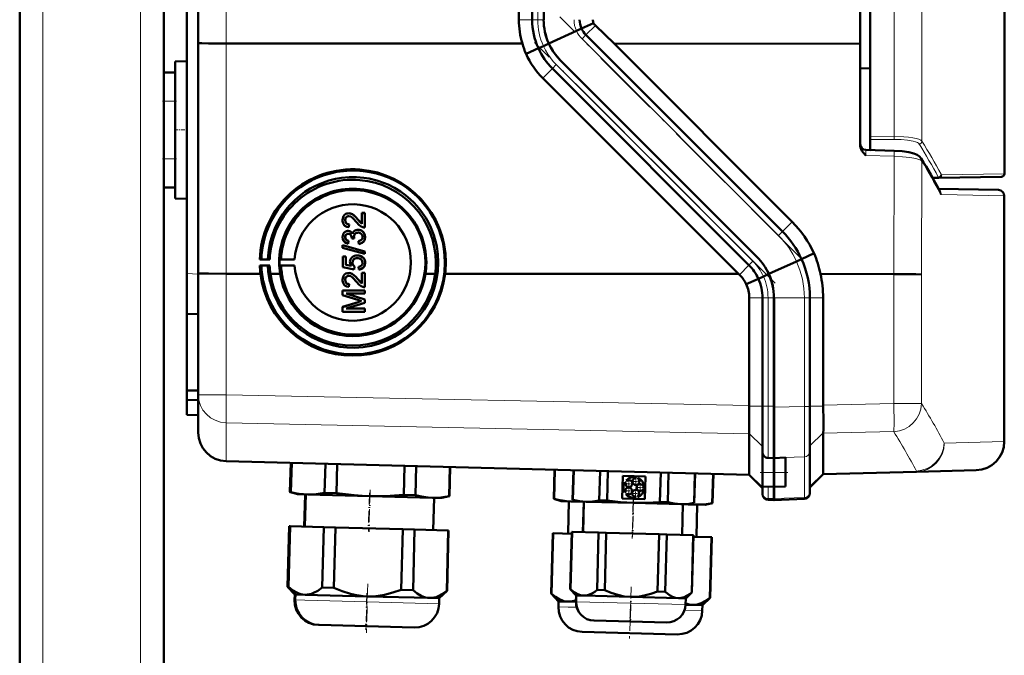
# Model space of a CAD drawing. Extents: x -1595 to 1972, y -1674 to 620.
# Tile 43 of 55: x 452 to 623, y 234 to 344. Entities that reach past the tile are written whole.
import ezdxf

# ---------------------------------------------------------------- set-up
doc = ezdxf.new("R2010")
doc.units = 0
doc.linetypes.add('DASHDOT', pattern=[18.5, 12, -3, 0.5, -3])

msp = doc.modelspace()

# ---------------------------------------------------------------- linework, layer by layer
at = {"color": 7, "linetype": 'DASHDOT', "lineweight": 18}
for p, q in [((455.57, -394.85), (455.57, 565.15)), ((472.57, -394.85), (472.57, 565.15)), ((587.17, 302.97), (545.38, 344.76)), ((582.75, 298.55), (540.96, 340.34))]:
    msp.add_line(p, q, dxfattribs=at)
at = {"color": 7, "lineweight": 50}
for p, q in [((451.57, -127.4), (451.57, 485.15)), ((599.28, 456.36), (599.28, 323.95)), ((476.57, 335.15), (476.57, 445.15)), ((482.57, 340.23), (482.57, 440.06)), ((597.56, 340.13), (597.56, 440.17)), ((538.27, 344.29), (538.27, 436.01)), ((540.57, 436.01), (540.57, 344.29)), ((542.57, 436.01), (542.57, 344.29)), ((480.57, 300.21), (480.57, 389.22)), ((622.57, 388.66), (622.57, 317.53)), ((548.26, 342.34), (543.45, 340.15)), ((549.14, 342.74), (548.26, 342.34)), ((551.23, 343.69), (549.14, 342.74)), ((554.78, 340.14), (551.54, 343.27)), ((584.05, 307.5), (549.91, 341.64)), ((482.57, 300.25), (482.57, 340.23)), ((538.88, 340.15), (487.43, 340.17)), ((539.51, 338.35), (541.65, 339.32)), ((541.65, 339.32), (542.53, 339.72)), ((542.53, 339.72), (543.47, 340.15)), ((597.56, 340.13), (554.78, 340.14)), ((585.74, 309.18), (554.78, 340.14)), ((597.56, 340.13), (597.56, 322.42)), ((478.57, 337.04), (480.57, 337.1)), ((478.57, 337.04), (480.57, 337.1)), ((478.57, 313.25), (478.57, 337.04)), ((579.63, 303.08), (545.49, 337.22)), ((579.64, 303.08), (545.49, 337.22)), ((578.22, 301.66), (544.08, 335.8)), ((599.28, 335.83), (597.56, 335.85)), ((476.57, 335.15), (478.57, 335.15)), ((476.57, 330.15), (476.57, 335.15)), ((478.57, 330.15), (478.57, 335.15)), ((576.41, 300.15), (542.42, 334.14)), ((476.57, 330.15), (476.57, 320.15)), ((478.57, 330.15), (478.57, 320.15)), ((599.28, 323.47), (599.28, 323.95)), ((599.28, 321.65), (599.28, 323.47)), ((598.54, 321.67), (599.28, 321.65)), ((598.54, 321.67), (603.45, 321.55)), ((476.57, 315.15), (476.57, 320.15)), ((478.57, 315.15), (478.57, 320.15)), ((611.22, 316.84), (610.11, 316.82)), ((622.07, 317.03), (611.22, 316.84)), ((476.57, -127.4), (476.57, 315.15)), ((476.57, 315.15), (478.57, 315.15)), ((611.15, 314.91), (621.58, 314.73)), ((478.57, 313.25), (480.57, 313.2)), ((622.56, 271.07), (622.56, 313.73)), ((508.36, 310.63), (508.37, 310.63)), ((508.71, 310.68), (508.71, 310.69)), ((510.29, 309.62), (511, 308.86)), ((510.29, 309.61), (510.29, 309.62)), ((511, 310.73), (511.01, 310.74)), ((511, 308.85), (511, 310.73)), ((511, 310.73), (511.49, 310.73)), ((511.01, 310.74), (511.5, 310.74)), ((511.49, 310.73), (511.5, 310.74)), ((511.49, 310.73), (511.49, 308.21)), ((511.5, 310.74), (511.5, 308.22)), ((508.09, 309.49), (508.1, 309.49)), ((508.78, 308.76), (508.73, 308.26)), ((508.73, 308.26), (508.74, 308.27)), ((508.79, 308.76), (508.74, 308.27)), ((508.78, 308.76), (508.79, 308.76)), ((510.34, 307.82), (510.34, 307.82)), ((511.49, 308.21), (511.5, 308.22)), ((508.09, 306.54), (508.1, 306.54)), ((508.34, 307.58), (508.34, 307.58)), ((508.62, 307.62), (508.63, 307.62)), ((509.22, 306.33), (509.23, 306.41)), ((509.67, 306.28), (509.22, 306.33)), ((509.62, 306.6), (509.62, 306.61)), ((509.67, 306.28), (509.68, 306.29)), ((509.97, 307.77), (509.98, 307.77)), ((511.54, 306.55), (511.55, 306.55)), ((507.64, 305.12), (511.49, 304.03)), ((507.64, 304.71), (507.64, 305.12)), ((507.64, 305.12), (507.65, 305.12)), ((511.49, 303.62), (507.64, 304.71)), ((507.65, 305.12), (511.5, 304.03)), ((508.68, 305.89), (508.63, 305.4)), ((508.63, 305.4), (508.64, 305.4)), ((508.69, 305.9), (508.64, 305.4)), ((508.68, 305.89), (508.69, 305.9)), ((510.41, 305.84), (510.42, 305.85)), ((510.46, 305.35), (510.41, 305.84)), ((510.76, 305.41), (510.77, 305.41)), ((493.26, 302.65), (493.54, 302.71)), ((493.54, 302.71), (494.65, 302.68)), ((494.65, 302.68), (494.98, 302.65)), ((496.7, 302.64), (496.95, 302.69)), ((496.95, 302.69), (499.32, 302.64)), ((507.69, 303.18), (508.19, 303.18)), ((507.69, 301.35), (507.69, 303.18)), ((507.69, 303.18), (507.7, 303.18)), ((507.7, 303.18), (508.19, 303.18)), ((508.19, 303.18), (508.19, 301.76)), ((508.19, 303.18), (508.19, 301.75)), ((508.19, 303.18), (508.19, 303.18)), ((509.71, 303.3), (509.72, 303.31)), ((510.17, 303.37), (510.18, 303.38)), ((511.08, 303.08), (511.08, 303.08)), ((511.49, 304.03), (511.49, 303.62)), ((511.49, 304.03), (511.5, 304.03)), ((511.49, 303.62), (511.5, 303.62)), ((511.5, 304.03), (511.5, 303.62)), ((587.34, 302.74), (586.46, 302.34)), ((589.52, 303.73), (587.35, 302.74)), ((494.98, 302.65), (493.26, 302.65)), ((493.54, 301.61), (493.27, 301.63)), ((493.27, 301.63), (494.98, 301.63)), ((494.65, 301.62), (493.54, 301.61)), ((494.98, 301.63), (494.65, 301.62)), ((499.32, 302.64), (496.7, 302.64)), ((496.95, 301.62), (496.7, 301.64)), ((496.7, 301.64), (499.32, 301.64)), ((499.32, 301.64), (496.95, 301.62)), ((509.67, 300.95), (507.69, 301.35)), ((508.19, 301.76), (509.18, 301.56)), ((508.19, 301.75), (508.19, 301.76)), ((508.19, 301.75), (509.18, 301.56)), ((509.37, 302.11), (509.38, 302.11)), ((509.72, 301.45), (509.67, 300.95)), ((509.73, 301.45), (509.68, 300.96)), ((509.72, 301.45), (509.73, 301.45)), ((510.46, 300.9), (510.41, 301.4)), ((510.41, 301.4), (510.42, 301.4)), ((510.78, 300.97), (510.79, 300.97)), ((511.54, 302.1), (511.55, 302.1)), ((586.46, 302.34), (581.65, 300.15)), ((480.57, 293.22), (480.57, 300.21)), ((482.57, 279.19), (482.57, 300.25)), ((487.43, 300.18), (493.38, 300.18)), ((496.79, 300.18), (495.1, 300.18)), ((508.36, 300.26), (508.37, 300.26)), ((508.71, 300.31), (508.71, 300.32)), ((509.67, 300.95), (509.68, 300.96)), ((511, 298.48), (511, 300.36)), ((511, 300.36), (511.49, 300.36)), ((511, 300.36), (511.01, 300.36)), ((511.01, 300.36), (511.5, 300.36)), ((511.49, 300.36), (511.49, 297.84)), ((511.49, 300.36), (511.5, 300.36)), ((511.5, 300.36), (511.5, 297.84)), ((523.73, 300.17), (522.03, 300.17)), ((525.44, 300.16), (539.86, 300.16)), ((539.86, 300.16), (576.41, 300.15)), ((576.56, 300.01), (576.41, 300.15)), ((577.75, 298.37), (579.85, 299.32)), ((579.85, 299.32), (580.74, 299.72)), ((580.74, 299.72), (581.68, 300.15)), ((590.63, 300.15), (603.38, 300.14)), ((508.09, 299.12), (508.1, 299.12)), ((508.78, 298.39), (508.73, 297.89)), ((508.73, 297.89), (508.74, 297.89)), ((508.79, 298.39), (508.74, 297.89)), ((508.78, 298.39), (508.79, 298.39)), ((510.29, 299.25), (511, 298.49)), ((510.29, 299.24), (510.29, 299.25)), ((511.49, 297.84), (511.5, 297.84)), ((507.64, 297.3), (511.49, 297.3)), ((507.64, 296.49), (507.64, 297.3)), ((507.64, 297.3), (507.65, 297.3)), ((510.3, 295.64), (507.64, 296.49)), ((507.65, 297.3), (511.5, 297.3)), ((508.24, 296.76), (511.5, 295.73)), ((508.24, 296.76), (511.49, 295.73)), ((511.49, 296.76), (508.24, 296.76)), ((511.49, 297.3), (511.49, 296.76)), ((511.49, 297.3), (511.5, 297.3)), ((511.49, 296.76), (511.5, 296.76)), ((511.5, 297.3), (511.5, 296.76)), ((578.27, 277.29), (578.27, 296.01)), ((580.57, 277.2), (580.57, 296.01)), ((582.56, 277), (582.56, 296.01)), ((582.57, 277.2), (582.57, 296.01)), ((588.81, 277.15), (588.81, 296.01)), ((591.1, 277.38), (591.1, 296.01)), ((507.64, 294.41), (510.35, 295.27)), ((507.64, 294.41), (507.65, 294.42)), ((507.64, 293.6), (507.64, 294.41)), ((507.65, 294.42), (510.35, 295.28)), ((511.49, 295.16), (508.24, 294.14)), ((508.24, 294.14), (511.5, 294.14)), ((508.24, 294.14), (511.49, 294.14)), ((511.49, 295.73), (511.49, 295.16)), ((511.49, 295.73), (511.5, 295.73)), ((511.49, 295.16), (511.5, 295.16)), ((511.49, 294.14), (511.49, 293.59)), ((511.49, 294.14), (511.5, 294.14)), ((511.5, 295.73), (511.5, 295.16)), ((511.5, 294.14), (511.5, 293.6)), ((482.57, 293.15), (480.57, 293.22)), ((480.57, 293.22), (480.57, 279.92)), ((511.49, 293.59), (507.64, 293.6)), ((511.49, 293.59), (511.5, 293.6)), ((480.57, 279.92), (482.57, 279.94)), ((480.57, 279.92), (480.57, 278.31)), ((482.57, 272.64), (482.57, 279.19)), ((480.57, 275.72), (480.57, 278.31)), ((480.57, 278.31), (482.57, 278.22)), ((578.27, 277.29), (578.26, 277.2)), ((580.57, 274.6), (580.57, 277.2)), ((582.57, 268.19), (582.57, 277.2)), ((588.81, 269.36), (588.81, 277.15)), ((591.1, 277.38), (591.1, 277.21)), ((480.57, 275.72), (482.57, 275.65)), ((582.56, 268.24), (582.56, 277)), ((580.57, 272.16), (580.57, 274.6)), ((578.26, 272.44), (578.27, 272.42)), ((578.27, 272.42), (578.27, 265.39)), ((580.57, 270.29), (580.57, 272.16)), ((591.1, 265.5), (591.1, 272.51)), ((580.57, 269.24), (580.57, 270.29)), ((580.57, 265.69), (580.57, 269.24)), ((588.81, 262.29), (588.81, 269.36)), ((578.27, 265.26), (487.43, 267.64)), ((498.5, 262.3), (498.63, 267.35)), ((498.5, 262.3), (498.63, 267.35)), ((498.5, 262.3), (498.63, 267.35)), ((498.55, 262.29), (498.69, 267.34)), ((498.56, 262.29), (498.69, 267.34)), ((498.61, 262.29), (498.74, 267.34)), ((498.62, 262.29), (498.75, 267.34)), ((498.67, 262.29), (498.8, 267.34)), ((504.51, 262.14), (504.65, 267.19)), ((506.57, 262.08), (506.7, 267.13)), ((518.26, 261.78), (518.39, 266.83)), ((520.31, 261.72), (520.44, 266.77)), ((581.53, 268.22), (582.57, 268.19)), ((582.56, 268.19), (584.56, 268.26)), ((582.56, 268.19), (582.56, 268.24)), ((582.56, 268.19), (582.56, 265.69)), ((582.57, 265.69), (582.57, 268.19)), ((584.56, 265.69), (584.56, 268.26)), ((526.16, 261.57), (526.29, 266.62)), ((526.21, 261.57), (526.34, 266.62)), ((544.31, 261.1), (544.44, 266.15)), ((544.36, 261.1), (544.5, 266.15)), ((547.59, 260.94), (547.73, 266.06)), ((547.62, 260.94), (547.75, 266.06)), ((547.65, 260.94), (547.78, 266.06)), ((552.23, 260.82), (552.37, 265.94)), ((553.58, 260.79), (553.71, 265.9)), ((556.2, 261.16), (556.3, 265.12)), ((556.3, 265.12), (560.26, 265.01)), ((562.75, 260.55), (562.89, 265.66)), ((564.1, 260.51), (564.23, 265.63)), ((568.68, 260.39), (568.82, 265.51)), ((568.71, 260.39), (568.85, 265.51)), ((571.85, 260.38), (571.98, 265.43)), ((571.9, 260.37), (572.04, 265.42)), ((578.27, 265.26), (580.57, 262.96)), ((580.57, 265.69), (580.57, 263.26)), ((582.56, 263.19), (582.56, 265.69)), ((582.57, 263.19), (582.57, 265.69)), ((584.56, 265.69), (584.56, 263.23)), ((591.1, 265.37), (588.81, 263.08)), ((591.1, 265.37), (607.3, 265.8)), ((591.1, 265.5), (591.1, 265.49)), ((617.69, 266.07), (607.3, 265.8)), ((556.81, 263.95), (556.7, 264.03)), ((556.92, 264.32), (557.03, 264.23)), ((558.61, 264.7), (558.66, 264.83)), ((559, 264.71), (558.95, 264.58)), ((560.26, 265.01), (560.16, 261.05)), ((499.79, 261.91), (498.5, 262.3)), ((498.5, 262.3), (498.55, 262.29)), ((499.79, 261.91), (498.5, 262.3)), ((498.6, 262.28), (498.55, 262.29)), ((498.56, 262.29), (498.61, 262.29)), ((499.85, 261.91), (498.56, 262.29)), ((498.65, 262.28), (498.61, 262.29)), ((498.62, 262.29), (498.67, 262.29)), ((499.91, 261.91), (498.62, 262.29)), ((499.85, 261.91), (499.79, 261.91)), ((499.91, 261.91), (499.85, 261.91)), ((501.58, 261.87), (499.91, 261.91)), ((501.14, 261.88), (500.99, 256.28)), ((501.14, 261.88), (501, 256.28)), ((501.14, 261.88), (501, 256.28)), ((501.2, 261.88), (501.05, 256.28)), ((501.26, 261.88), (501.11, 256.28)), ((512.4, 261.58), (501.58, 261.87)), ((504.51, 262.14), (506.57, 262.08)), ((518.26, 261.78), (520.31, 261.72)), ((556.65, 262.22), (556.77, 262.3)), ((556.97, 262), (556.85, 261.92)), ((560.01, 262.86), (559.88, 262.86)), ((559.89, 263.22), (560.02, 263.22)), ((580.57, 262.14), (580.57, 263.26)), ((580.57, 263.26), (582.57, 263.19)), ((580.57, 261.93), (580.57, 262.14)), ((584.56, 263.23), (582.56, 263.19)), ((582.56, 261.14), (582.56, 263.19)), ((582.57, 261.14), (582.57, 263.19)), ((588.81, 262.08), (588.81, 262.29)), ((523.23, 261.3), (512.4, 261.58)), ((524.9, 261.26), (523.23, 261.3)), ((523.55, 261.29), (523.4, 255.69)), ((524.9, 261.26), (526.21, 261.57)), ((526.16, 261.57), (526.21, 261.57)), ((544.31, 261.1), (544.36, 261.1)), ((545.6, 260.71), (544.31, 261.1)), ((547.28, 260.67), (545.6, 260.71)), ((546.95, 260.68), (546.81, 255.08)), ((548.66, 260.63), (547.28, 260.67)), ((547.59, 260.94), (547.62, 260.94)), ((548.63, 260.63), (547.59, 260.94)), ((547.62, 260.94), (547.65, 260.94)), ((548.66, 260.63), (547.62, 260.94)), ((548.66, 260.63), (548.63, 260.63)), ((549.93, 260.6), (548.66, 260.63)), ((549.53, 260.61), (549.39, 255.31)), ((549.56, 260.61), (549.42, 255.31)), ((558.16, 260.39), (549.93, 260.6)), ((552.23, 260.82), (553.58, 260.79)), ((560.16, 261.05), (556.2, 261.16)), ((566.38, 260.17), (558.16, 260.39)), ((558.57, 261.32), (558.53, 261.45)), ((558.87, 261.55), (558.91, 261.42)), ((562.75, 260.55), (564.1, 260.51)), ((567.65, 260.14), (566.38, 260.17)), ((566.76, 260.16), (566.62, 254.86)), ((567.65, 260.14), (568.71, 260.39)), ((568.92, 260.1), (567.66, 260.14)), ((568.68, 260.39), (568.71, 260.39)), ((570.59, 260.06), (568.92, 260.1)), ((569.25, 260.1), (569.1, 254.5)), ((570.59, 260.06), (571.9, 260.37)), ((571.85, 260.38), (571.9, 260.37)), ((581.53, 260.93), (582.57, 260.9)), ((582.56, 260.9), (582.56, 261.14)), ((587.85, 261.08), (582.56, 260.9)), ((582.57, 260.9), (582.57, 261.14)), ((498.07, 245.84), (498.35, 256.35)), ((498.07, 245.84), (498.35, 256.35)), ((498.07, 245.84), (498.35, 256.35)), ((498.4, 256.35), (498.12, 245.84)), ((498.13, 245.84), (498.4, 256.35)), ((498.46, 256.35), (498.18, 245.84)), ((498.19, 245.84), (498.46, 256.35)), ((498.51, 256.35), (498.24, 245.84)), ((498.4, 256.35), (498.35, 256.35)), ((498.46, 256.35), (498.4, 256.35)), ((498.4, 256.35), (498.4, 256.35)), ((498.51, 256.35), (498.46, 256.35)), ((498.51, 256.35), (504.36, 256.19)), ((504.36, 256.19), (504.08, 245.69)), ((506.41, 256.14), (504.36, 256.19)), ((506.41, 256.14), (506.14, 245.63)), ((506.41, 256.14), (518.1, 255.83)), ((518.1, 255.83), (517.83, 245.33)), ((520.16, 255.78), (518.1, 255.83)), ((520.16, 255.78), (519.88, 245.27)), ((520.16, 255.78), (526, 255.63)), ((526, 255.63), (525.73, 245.12)), ((525.78, 245.12), (526.05, 255.62)), ((526.05, 255.62), (526, 255.63)), ((543.88, 244.65), (544.16, 255.15)), ((544.21, 255.15), (543.93, 244.64)), ((544.21, 255.15), (544.16, 255.15)), ((544.21, 255.15), (547.44, 255.06)), ((547.18, 245.41), (547.45, 255.36)), ((547.21, 245.41), (547.47, 255.36)), ((547.5, 255.36), (547.24, 245.41)), ((547.47, 255.36), (547.45, 255.36)), ((547.5, 255.36), (547.47, 255.36)), ((547.5, 255.36), (552.09, 255.24)), ((552.09, 255.24), (551.83, 245.29)), ((553.43, 255.21), (552.09, 255.24)), ((553.43, 255.21), (553.17, 245.25)), ((553.43, 255.21), (562.61, 254.97)), ((562.61, 254.97), (562.35, 245.01)), ((563.95, 254.93), (562.61, 254.97)), ((563.95, 254.93), (563.69, 244.97)), ((563.95, 254.93), (568.54, 254.81)), ((568.54, 254.81), (568.28, 244.85)), ((568.31, 244.85), (568.57, 254.81)), ((568.57, 254.81), (568.54, 254.81)), ((568.56, 254.51), (571.7, 254.43)), ((571.7, 254.43), (571.42, 243.92)), ((571.47, 243.92), (571.75, 254.43)), ((571.75, 254.43), (571.7, 254.43)), ((499.34, 244.51), (498.07, 245.84)), ((498.07, 245.84), (498.12, 245.84)), ((499.34, 244.51), (498.07, 245.84)), ((499.34, 244.51), (498.07, 245.84)), ((498.16, 245.81), (498.12, 245.84)), ((498.13, 245.84), (498.18, 245.84)), ((499.39, 244.51), (498.13, 245.84)), ((498.22, 245.8), (498.18, 245.84)), ((498.19, 245.84), (498.24, 245.84)), ((499.45, 244.51), (498.19, 245.84)), ((504.08, 245.69), (506.14, 245.63)), ((517.83, 245.33), (519.88, 245.27)), ((524.44, 243.85), (525.78, 245.12)), ((525.73, 245.12), (525.78, 245.12)), ((543.88, 244.65), (543.93, 244.64)), ((545.15, 243.31), (543.88, 244.65)), ((547.18, 245.41), (547.21, 245.41)), ((548.21, 244.33), (547.18, 245.41)), ((547.21, 245.41), (547.24, 245.41)), ((548.23, 244.33), (547.21, 245.41)), ((551.83, 245.29), (553.17, 245.25)), ((562.35, 245.01), (563.69, 244.97)), ((567.23, 243.83), (568.31, 244.85)), ((568.28, 244.85), (568.31, 244.85)), ((499.34, 244.51), (499.31, 243.56)), ((499.34, 244.51), (499.31, 243.56)), ((499.34, 244.51), (499.31, 243.56)), ((499.4, 244.51), (499.34, 244.51)), ((499.39, 244.51), (499.37, 243.56)), ((499.45, 244.51), (499.39, 244.51)), ((499.45, 244.51), (499.43, 243.56)), ((501.13, 244.46), (499.45, 244.51)), ((511.95, 244.18), (501.13, 244.46)), ((522.77, 243.9), (511.95, 244.18)), ((524.44, 243.85), (522.77, 243.9)), ((524.44, 243.85), (524.42, 242.9)), ((545.15, 243.31), (545.12, 242.36)), ((546.82, 243.27), (545.15, 243.31)), ((548.18, 243.23), (546.82, 243.27)), ((548.21, 244.33), (548.18, 243.24)), ((548.23, 244.33), (548.21, 243.24)), ((548.23, 244.33), (548.21, 244.33)), ((549.51, 244.3), (548.23, 244.33)), ((557.73, 244.08), (549.51, 244.3)), ((565.96, 243.86), (557.73, 244.08)), ((567.23, 243.83), (565.96, 243.86)), ((567.23, 243.83), (567.2, 242.74)), ((570.14, 242.66), (571.47, 243.92)), ((571.42, 243.92), (571.47, 243.92)), ((568.46, 242.7), (567.2, 242.73)), ((570.14, 242.66), (568.46, 242.7)), ((570.14, 242.66), (570.11, 241.71)), ((551.32, 239.96), (551.29, 239.96)), ((557.62, 239.79), (551.32, 239.96)), ((563.92, 239.63), (557.62, 239.79)), ((503.5, 239.21), (503.44, 239.21)), ((503.55, 239.21), (503.5, 239.21)), ((520.07, 238.78), (503.56, 239.21)), ((565.76, 237.58), (549.25, 238.01))]:
    msp.add_line(p, q, dxfattribs=at)
at = {"color": 7, "lineweight": 18}
for p, q in [((455.57, -127.4), (455.57, 485.15)), ((472.57, -127.4), (472.57, 485.15)), ((608.27, 457.12), (608.27, 323.19)), ((603.41, 324.01), (603.41, 456.3)), ((487.43, 340.17), (487.43, 440.13)), ((541.53, 436.01), (541.53, 344.29)), ((538.27, 344.29), (540.57, 344.29)), ((541.53, 344.29), (540.57, 344.29)), ((541.53, 344.29), (542.57, 344.29)), ((549.14, 342.74), (549.14, 342.74)), ((551.54, 343.27), (549.91, 341.64)), ((549.23, 340.96), (549.91, 341.64)), ((583.37, 306.81), (549.23, 340.96)), ((487.43, 300.18), (487.43, 340.17)), ((541.65, 339.32), (541.65, 339.32)), ((542.42, 334.14), (544.08, 335.8)), ((544.76, 336.49), (544.08, 335.8)), ((578.9, 302.35), (544.76, 336.49)), ((476.57, 330.15), (478.57, 330.15)), ((599.28, 323.95), (603.41, 324.01)), ((603.41, 323.52), (599.28, 323.47)), ((476.57, 320.15), (478.57, 320.15)), ((603.45, 320.58), (598.54, 320.7)), ((603.38, 300.14), (603.45, 320.58)), ((608.27, 319.7), (608.2, 300.08)), ((611.09, 316.97), (610.04, 316.95)), ((611.71, 317.34), (622.57, 317.53)), ((611.35, 314.55), (611.34, 314.57)), ((622.56, 313.73), (611.63, 313.92)), ((585.74, 309.18), (584.05, 307.5)), ((583.37, 306.81), (584.05, 307.5)), ((587.35, 302.74), (587.34, 302.74)), ((576.56, 300.01), (578.22, 301.66)), ((578.9, 302.35), (578.22, 301.66)), ((480.57, 300.21), (482.57, 300.14)), ((487.43, 279.19), (487.43, 300.18)), ((579.85, 299.32), (579.85, 299.32)), ((603.38, 277.64), (603.38, 300.14)), ((608.2, 300.08), (608.2, 277.64)), ((578.27, 296.01), (580.57, 296.01)), ((580.57, 296.01), (581.53, 296.01)), ((581.53, 296.01), (582.57, 296.01)), ((581.53, 296.01), (581.53, 277.2)), ((587.85, 296.01), (582.56, 296.01)), ((587.85, 296.01), (588.81, 296.01)), ((587.85, 277.15), (587.85, 296.01)), ((591.1, 296.01), (588.81, 296.01)), ((487.43, 279.19), (482.57, 279.19)), ((487.43, 279.19), (578.27, 277.29)), ((578.26, 277.2), (580.57, 277.2)), ((581.53, 277.2), (580.57, 277.2)), ((581.53, 277.2), (582.57, 277.2)), ((581.53, 268.23), (581.53, 277.2)), ((582.56, 277), (587.85, 277.15)), ((588.81, 277.15), (587.85, 277.15)), ((591.1, 277.21), (588.81, 277.21)), ((603.38, 277.64), (591.1, 277.38)), ((603.38, 277.64), (608.2, 277.64)), ((578.27, 272.42), (487.43, 274.32)), ((487.43, 274.32), (487.43, 267.77)), ((578.26, 272.44), (580.57, 270.2)), ((591.1, 272.56), (588.81, 270.32)), ((591.1, 272.51), (603.38, 272.77)), ((612.14, 270.8), (622.56, 271.07)), ((487.43, 267.77), (578.27, 265.39)), ((487.43, 267.77), (487.43, 267.64)), ((581.53, 268.23), (582.57, 268.19)), ((581.53, 268.22), (581.53, 268.23)), ((587.85, 268.39), (582.56, 268.24)), ((587.85, 261.32), (587.85, 268.39)), ((578.27, 265.39), (580.57, 263.14)), ((580.57, 265.69), (582.57, 265.69)), ((584.56, 265.69), (582.56, 265.69)), ((591.1, 265.49), (588.81, 263.26)), ((607.3, 265.92), (591.1, 265.5)), ((607.3, 265.8), (607.3, 265.92)), ((581.53, 261.17), (581.53, 263.23)), ((581.53, 261.17), (582.57, 261.14)), ((581.53, 260.93), (581.53, 261.17)), ((587.85, 261.32), (582.56, 261.14)), ((587.85, 261.08), (587.85, 261.32)), ((499.37, 243.56), (499.31, 243.56)), ((499.43, 243.56), (499.37, 243.56)), ((501.1, 243.51), (499.43, 243.56)), ((511.92, 243.23), (501.1, 243.51)), ((524.42, 242.9), (511.92, 243.23)), ((548.21, 243.24), (548.18, 243.24)), ((557.7, 242.99), (548.21, 243.24)), ((567.2, 242.74), (557.7, 242.99)), ((546.8, 242.32), (545.12, 242.36)), ((548.3, 242.28), (546.8, 242.32)), ((570.11, 241.71), (567.03, 241.79))]:
    msp.add_line(p, q, dxfattribs=at)
at = {"color": 7, "linetype": 'DASHDOT', "lineweight": 18, "ltscale": 0.060001}
for p, q in [((476.37, 330.15), (478.77, 330.15)), ((476.37, 320.15), (478.77, 320.15))]:
    msp.add_line(p, q, dxfattribs=at)
at = {"color": 7, "linetype": 'DASHDOT', "lineweight": 18, "ltscale": 0.059999}
msp.add_line((478.37, 325.15), (480.77, 325.15), dxfattribs=at)
at = {"color": 7, "linetype": 'DASHDOT', "lineweight": 18, "ltscale": 0.119881}
msp.add_line((580.17, 265.69), (584.96, 265.69), dxfattribs=at)
at = {"color": 7, "linetype": 'DASHDOT', "lineweight": 18, "ltscale": 0.039}
for p, q in [((558.15, 263.74), (556.59, 263.74)), ((557.37, 264.52), (557.37, 262.96)), ((559.37, 264.1), (557.81, 264.1)), ((558.59, 264.88), (558.59, 263.32)), ((559.31, 263.84), (559.31, 262.28)), ((558.12, 262.47), (556.56, 262.47)), ((557.34, 263.25), (557.34, 261.69)), ((559.32, 262.05), (557.76, 262.05)), ((560.09, 263.06), (558.53, 263.06))]:
    msp.add_line(p, q, dxfattribs=at)
at = {"color": 7, "linetype": 'DASHDOT', "lineweight": 18, "ltscale": 0.168016}
for p, q in [((512.3, 262.15), (512.13, 255.43)), ((512.36, 262.14), (512.18, 255.43)), ((558.11, 260.95), (557.94, 254.23))]:
    msp.add_line(p, q, dxfattribs=at)
at = {"color": 7, "linetype": 'DASHDOT', "lineweight": 18, "ltscale": 0.183048}
msp.add_line((512.43, 262.69), (512.24, 255.38), dxfattribs=at)
at = {"color": 7, "linetype": 'DASHDOT', "lineweight": 18, "ltscale": 0.039001}
msp.add_line((558.54, 262.83), (558.54, 261.27), dxfattribs=at)
at = {"color": 7, "linetype": 'DASHDOT', "lineweight": 18, "ltscale": 0.159016}
msp.add_line((558.14, 260.92), (557.98, 254.56), dxfattribs=at)
at = {"color": 7, "linetype": 'DASHDOT', "lineweight": 18, "ltscale": 0.171052}
msp.add_line((558.18, 261.36), (558, 254.52), dxfattribs=at)
at = {"color": 7, "linetype": 'DASHDOT', "lineweight": 18, "ltscale": 0.212292}
msp.add_line((512, 246.34), (511.78, 237.85), dxfattribs=at)
at = {"color": 7, "linetype": 'DASHDOT', "lineweight": 18, "ltscale": 0.159002}
msp.add_line((511.85, 244.71), (511.68, 238.36), dxfattribs=at)
at = {"color": 7, "linetype": 'DASHDOT', "lineweight": 18, "ltscale": 0.168715}
msp.add_line((557.78, 245.81), (557.6, 239.06), dxfattribs=at)
at = {"color": 7, "linetype": 'DASHDOT', "lineweight": 18, "ltscale": 0.133699}
msp.add_line((511.88, 243.78), (511.74, 238.44), dxfattribs=at)
at = {"color": 7, "linetype": 'DASHDOT', "lineweight": 18, "ltscale": 0.100908}
msp.add_line((557.69, 243.41), (557.58, 239.37), dxfattribs=at)
at = {"color": 7, "linetype": 'DASHDOT', "lineweight": 18, "ltscale": 0.143425}
msp.add_line((557.63, 242.62), (557.48, 236.88), dxfattribs=at)
at = {"color": 7, "lineweight": 50}
for points in [[(482.57, 340.23), (482.57, 340.23), (482.57, 340.23), (482.57, 340.23), (482.64, 340.22), (483.2, 340.2), (484.36, 340.18), (487.43, 340.17)], [(545.49, 337.22), (545.01, 337.74), (544.57, 338.28), (544.17, 338.87), (543.8, 339.49), (543.47, 340.15)], [(598.54, 320.7), (598.05, 321.22), (597.84, 321.51), (597.7, 321.79), (597.6, 322.09), (597.56, 322.42)], [(608.14, 320.21), (607.84, 320.56), (607.42, 320.84), (606.86, 321.07), (606, 321.3), (604.8, 321.47), (603.45, 321.55)], [(524.26, 302.15), (524.19, 303.56), (523.99, 304.95), (523.79, 305.86), (523.47, 306.91), (522.96, 308.21), (522.55, 309.06), (522.08, 309.88), (521.26, 311.09), (520.52, 311.99), (519.99, 312.56), (519.42, 313.1), (518.56, 313.83), (517.68, 314.46), (516.66, 315.09), (515.53, 315.66), (514.94, 315.91), (513.61, 316.36), (512.24, 316.7), (511.31, 316.84), (510.07, 316.95), (508.81, 316.95), (507.48, 316.83), (506.4, 316.64), (505.26, 316.36), (504.3, 316.04), (503.36, 315.65), (502.7, 315.34), (502.01, 314.96), (501.09, 314.38), (500.23, 313.74), (499.41, 313.04), (498.41, 312.02), (497.8, 311.3), (497.25, 310.54), (496.56, 309.43), (496.45, 309.24), (495.87, 308.05), (495.39, 306.8), (495.02, 305.45), (494.81, 304.36), (494.75, 303.9), (494.65, 302.68)], [(507.64, 309.5), (507.67, 309.78), (507.72, 309.99), (507.81, 310.19), (508, 310.41), (508.23, 310.58), (508.36, 310.63)], [(508.52, 310.16), (508.37, 310.08), (508.19, 309.9), (508.1, 309.66), (508.09, 309.49)], [(508.52, 310.16), (508.37, 310.08), (508.23, 309.95), (508.15, 309.79), (508.1, 309.49)], [(508.71, 310.69), (509, 310.65), (509.34, 310.51), (509.6, 310.34), (510.01, 309.94), (510.29, 309.62)], [(508.71, 310.68), (508.9, 310.67), (509.28, 310.54), (509.61, 310.32), (509.9, 310.05), (510.29, 309.61)], [(510.05, 309.15), (509.47, 309.79), (509.34, 309.92), (509.05, 310.11), (508.71, 310.19)], [(510.29, 309.61), (510.69, 309.13), (511, 308.85)], [(508.73, 308.26), (508.37, 308.34), (508.05, 308.51), (507.91, 308.64), (507.73, 308.96), (507.65, 309.32), (507.64, 309.5)], [(508.09, 309.49), (508.15, 309.15), (508.27, 308.96), (508.45, 308.83), (508.67, 308.76), (508.78, 308.76)], [(508.1, 309.49), (508.12, 309.27), (508.18, 309.1), (508.35, 308.89), (508.6, 308.78), (508.79, 308.76)], [(511.15, 308.27), (510.89, 308.38), (510.54, 308.63), (510.05, 309.15)], [(510.34, 307.82), (510.73, 307.76), (510.96, 307.65), (511.17, 307.49), (511.33, 307.3), (511.5, 306.94), (511.55, 306.55)], [(510.34, 307.82), (510.53, 307.81), (510.9, 307.68), (511.21, 307.44), (511.43, 307.11), (511.53, 306.73), (511.54, 306.55)], [(507.64, 306.53), (507.67, 306.79), (507.82, 307.17), (507.94, 307.33), (508.1, 307.46), (508.34, 307.58)], [(508.63, 305.4), (508.32, 305.49), (508.03, 305.66), (507.81, 305.9), (507.68, 306.21), (507.64, 306.53)], [(508.46, 307.1), (508.27, 306.99), (508.14, 306.82), (508.09, 306.61), (508.09, 306.54)], [(508.09, 306.54), (508.11, 306.35), (508.25, 306.1), (508.41, 305.98), (508.68, 305.89)], [(508.46, 307.1), (508.26, 306.97), (508.13, 306.76), (508.1, 306.54)], [(508.1, 306.54), (508.12, 306.35), (508.19, 306.18), (508.32, 306.05), (508.48, 305.95), (508.69, 305.9)], [(508.62, 307.62), (508.82, 307.6), (509, 307.53), (509.16, 307.41), (509.34, 307.18), (509.39, 307.1)], [(508.63, 307.62), (508.82, 307.6), (509.01, 307.53), (509.17, 307.42), (509.3, 307.27), (509.39, 307.11)], [(509.23, 306.41), (509.21, 306.61), (509.09, 306.9), (508.94, 307.05), (508.84, 307.1), (508.64, 307.13)], [(509.39, 307.1), (509.44, 307.27), (509.59, 307.51), (509.73, 307.64), (509.97, 307.77)], [(510.09, 307.29), (509.94, 307.22), (509.74, 307.02), (509.63, 306.75), (509.62, 306.61)], [(510.09, 307.29), (509.93, 307.21), (509.79, 307.09), (509.69, 306.95), (509.62, 306.69), (509.62, 306.6)], [(511.1, 306.57), (511.09, 306.69), (511.03, 306.92), (510.88, 307.12), (510.68, 307.25), (510.45, 307.32), (510.33, 307.33)], [(510.59, 305.89), (510.81, 305.99), (510.97, 306.14), (511.08, 306.39), (511.1, 306.57)], [(511.54, 306.55), (511.51, 306.25), (511.42, 305.97), (511.25, 305.73), (511.02, 305.54), (510.76, 305.41)], [(511.55, 306.55), (511.51, 306.2), (511.42, 305.97), (511.28, 305.76), (511.01, 305.53), (510.77, 305.41)], [(508.93, 302.24), (508.96, 302.52), (509.07, 302.78), (509.24, 303.01), (509.46, 303.19), (509.71, 303.3)], [(509.85, 302.83), (509.6, 302.69), (509.48, 302.55), (509.41, 302.38), (509.37, 302.11)], [(509.85, 302.83), (509.62, 302.7), (509.49, 302.55), (509.41, 302.37), (509.38, 302.11)], [(510.17, 303.37), (510.46, 303.35), (510.83, 303.23), (511.08, 303.08)], [(510.18, 303.38), (510.38, 303.37), (510.75, 303.27), (511.08, 303.08)], [(511.1, 302.1), (511.06, 302.37), (510.93, 302.6), (510.83, 302.69), (510.59, 302.82), (510.33, 302.88), (510.2, 302.88)], [(511.08, 303.08), (511.25, 302.93), (511.38, 302.75), (511.48, 302.55), (511.54, 302.33), (511.55, 302.1)], [(511.08, 303.08), (511.31, 302.84), (511.43, 302.65), (511.51, 302.43), (511.54, 302.1)], [(509.18, 301.56), (509.03, 301.81), (508.94, 302.1), (508.93, 302.24)], [(509.37, 302.11), (509.42, 301.8), (509.54, 301.6), (509.72, 301.45)], [(509.38, 302.11), (509.39, 301.95), (509.5, 301.66), (509.73, 301.45)], [(510.62, 301.45), (510.78, 301.52), (510.92, 301.63), (511.03, 301.77), (511.08, 301.93), (511.1, 302.1)], [(511.54, 302.1), (511.52, 301.81), (511.42, 301.53), (511.26, 301.29), (511.04, 301.1), (510.78, 300.97)], [(511.55, 302.1), (511.51, 301.75), (511.36, 301.41), (511.09, 301.13), (510.79, 300.97)], [(482.57, 300.25), (482.57, 300.24), (482.57, 300.24), (482.57, 300.24), (482.64, 300.24), (483.2, 300.21), (484.36, 300.2), (487.43, 300.18)], [(507.64, 299.13), (507.67, 299.41), (507.72, 299.62), (507.81, 299.82), (508, 300.04), (508.23, 300.2), (508.36, 300.26)], [(508.52, 299.79), (508.37, 299.71), (508.19, 299.52), (508.1, 299.28), (508.09, 299.12)], [(508.52, 299.79), (508.37, 299.71), (508.23, 299.58), (508.15, 299.42), (508.1, 299.12)], [(508.71, 300.32), (509, 300.28), (509.34, 300.14), (509.6, 299.96), (510.01, 299.57), (510.29, 299.25)], [(508.71, 300.31), (508.9, 300.3), (509.28, 300.17), (509.61, 299.95), (509.9, 299.68), (510.29, 299.24)], [(510.05, 298.78), (509.47, 299.42), (509.34, 299.54), (509.05, 299.74), (508.71, 299.82)], [(608.2, 300.08), (607.2, 300.11), (605.09, 300.13)], [(508.73, 297.89), (508.37, 297.97), (508.05, 298.14), (507.91, 298.27), (507.73, 298.59), (507.65, 298.95), (507.64, 299.13)], [(508.09, 299.12), (508.15, 298.78), (508.27, 298.59), (508.45, 298.45), (508.67, 298.39), (508.78, 298.39)], [(508.1, 299.12), (508.12, 298.9), (508.18, 298.73), (508.35, 298.52), (508.6, 298.41), (508.79, 298.39)], [(511.15, 297.89), (510.89, 298.01), (510.54, 298.26), (510.05, 298.78)], [(510.29, 299.24), (510.69, 298.76), (511, 298.48)], [(578.23, 274.18), (578.26, 272.59), (578.26, 272.44)], [(591.17, 274.28), (591.14, 273.06), (591.1, 272.56)], [(501.58, 261.87), (500.86, 261.91), (500.13, 261.99), (499.41, 262.12), (498.67, 262.29)], [(504.51, 262.14), (503.77, 262.01), (503.04, 261.92), (502.31, 261.87), (501.58, 261.87)], [(512.4, 261.58), (511.04, 261.64), (509.68, 261.73), (508.14, 261.89), (506.57, 262.08)], [(518.26, 261.78), (516.68, 261.66), (515.13, 261.59), (513.77, 261.57), (512.4, 261.58)], [(523.23, 261.3), (522.5, 261.34), (521.78, 261.43), (521.05, 261.56), (520.31, 261.72)], [(526.16, 261.57), (525.41, 261.44), (524.68, 261.35), (523.95, 261.3), (523.23, 261.3)], [(547.28, 260.67), (546.55, 260.71), (545.83, 260.8), (545.1, 260.93), (544.36, 261.1)], [(549.93, 260.6), (548.8, 260.7), (547.65, 260.94)], [(552.23, 260.82), (551.07, 260.64), (549.93, 260.6)], [(558.16, 260.39), (555.88, 260.52), (553.58, 260.79)], [(562.75, 260.55), (560.44, 260.4), (558.16, 260.39)], [(566.38, 260.17), (565.25, 260.27), (564.1, 260.51)], [(568.68, 260.39), (567.52, 260.21), (566.38, 260.17)], [(571.85, 260.38), (571.11, 260.24), (570.37, 260.15), (569.65, 260.11), (568.92, 260.1)], [(501.13, 244.46), (500.76, 244.5), (500.39, 244.57), (500.03, 244.69), (499.67, 244.84), (498.95, 245.27), (498.24, 245.84)], [(504.08, 245.69), (503.34, 245.16), (502.6, 244.77), (502.24, 244.63), (501.87, 244.53), (501.5, 244.48), (501.13, 244.46)], [(511.95, 244.18), (511.23, 244.22), (510.51, 244.3), (509.76, 244.43), (509.02, 244.6), (507.58, 245.05), (506.14, 245.63)], [(517.83, 245.33), (516.36, 244.82), (514.9, 244.44), (514.15, 244.31), (513.39, 244.23), (512.67, 244.18), (511.95, 244.18)], [(522.77, 243.9), (522.4, 243.93), (522.03, 244), (521.67, 244.12), (521.31, 244.28), (520.59, 244.7), (519.88, 245.27)], [(525.73, 245.12), (524.99, 244.59), (524.25, 244.2), (523.88, 244.06), (523.51, 243.97), (523.14, 243.91), (522.77, 243.9)], [(546.82, 243.27), (546.45, 243.3), (546.09, 243.37), (545.72, 243.49), (545.36, 243.65), (544.64, 244.07), (543.93, 244.64)], [(549.51, 244.3), (548.99, 244.36), (548.49, 244.54), (547.99, 244.82), (547.61, 245.09), (547.24, 245.41)], [(551.83, 245.29), (551.44, 244.99), (551.05, 244.74), (550.54, 244.49), (550.02, 244.34), (549.51, 244.3)], [(557.73, 244.08), (556.57, 244.18), (555.43, 244.42), (554.3, 244.78), (553.17, 245.25)], [(562.35, 245.01), (561.19, 244.6), (560.04, 244.3), (558.89, 244.12), (557.73, 244.08)], [(565.96, 243.86), (565.44, 243.93), (564.94, 244.11), (564.44, 244.39), (564.06, 244.66), (563.69, 244.97)], [(568.28, 244.85), (567.89, 244.56), (567.5, 244.31), (566.99, 244.06), (566.47, 243.91), (565.96, 243.86)], [(571.42, 243.92), (570.68, 243.39), (569.94, 243), (569.57, 242.87), (569.21, 242.77), (568.84, 242.71), (568.46, 242.7)]]:
    msp.add_lwpolyline(points, dxfattribs=at)
at = {"color": 7, "lineweight": 18}
for points in [[(544.76, 336.49), (544.23, 337.06), (543.74, 337.66), (543.3, 338.31), (542.89, 339), (542.53, 339.72)], [(603.41, 324.01), (605.09, 323.97), (605.9, 323.9), (606.65, 323.8), (607.24, 323.68), (607.73, 323.53), (608.07, 323.37), (608.27, 323.19)], [(607.78, 322.71), (607.67, 322.83), (607.49, 322.95), (607.17, 323.09), (606.75, 323.22), (605.78, 323.4), (604.63, 323.5), (603.41, 323.52)], [(598.54, 321.67), (598.54, 321.67), (598.54, 321.67), (598.53, 321.65), (598.53, 321.52), (598.54, 320.7)], [(608.27, 319.7), (608.14, 319.82), (607.92, 319.94), (607.22, 320.17), (606.17, 320.37), (604.88, 320.51), (603.45, 320.58)], [(587.85, 277.15), (587.86, 270.61), (587.85, 268.39)], [(603.38, 272.77), (603.4, 273.06), (603.41, 274), (603.38, 277.64)]]:
    msp.add_lwpolyline(points, dxfattribs=at)
at = {"color": 7, "lineweight": 50}
for centre, radius, start, end in [((552.57, 344.29), 14.3, 180.0034, 196.8325), ((552.5, 344.29), 11.93, 179.9912, 204.6124), ((552.69, 344.29), 10.13, 180.0163, 204.1522), ((552.43, 344.29), 9.87, 179.9823, 204.7977), ((552.63, 344.29), 3.82, 180.0245, 204.0528), ((552.55, 344.29), 1.45, 179.9327, 204.6586), ((552.62, 344.35), 3.83, 204.8681, 225.0152), ((552.58, 344.34), 1.49, 205.8875, 225.8639), ((552.51, 343.88), 14.14, 195.3191, 203.0612), ((552.5, 344.23), 11.91, 204.3336, 224.9966), ((552.68, 344.41), 10.17, 204.788, 225.0057), ((552.57, 344.3), 14.36, 204.4878, 225.001), ((598.56, 322.67), 1, 179.9993, 268.6437), ((598.56, 322.67), 1, 180.0021, 268.6398), ((505.21, 258.13), 120.2, 27.9904, 31.0953), ((509.4, 302.18), 16.14, 85.5889, 178.3371), ((509.4, 302.15), 16.17, 359.9435, 85.585), ((509.4, 302.08), 14.43, 85.0659, 177.7672), ((509.4, 302.06), 14.45, 0.312, 85.0622), ((507.66, 259.49), 117.4, 28.1721, 29.2356), ((622.07, 317.53), 0.5, 270.9986, 359.9999), ((509.4, 302.17), 12.77, 89.9766, 180.1277), ((509.48, 302.17), 12.54, 77.7341, 177.5936), ((509.4, 302.15), 12.79, 359.9426, 89.9664), ((621.56, 313.73), 1, 0, 89.0007), ((509.48, 302.16), 15.95, 133.5303, 178.0404), ((509.47, 302.16), 12.55, 359.9975, 77.7221), ((508.7, 309.6), 1.08, 89.4465, 108.1247), ((508.7, 309.6), 1.08, 89.4555, 108.1095), ((508.71, 309.55), 0.638, 89.7737, 107.2949), ((510.32, 306.65), 1.17, 89.4236, 107.3191), ((510.33, 306.65), 1.17, 89.4214, 107.3104), ((511.47, 309.19), 0.973, 251.1916, 271.7093), ((572.54, 295.99), 18.66, 24.4867, 44.9923), ((508.62, 306.72), 0.902, 89.5915, 108.1556), ((508.62, 306.72), 0.904, 89.606, 108.1191), ((508.63, 306.57), 0.554, 89.0245, 108.1621), ((510.86, 306.65), 1.24, 182.0278, 197.0121), ((510.86, 306.65), 1.24, 181.9994, 197.0329), ((510.33, 306.52), 0.802, 89.5828, 107.4914), ((572.62, 296.07), 16.16, 24.3776, 45.0045), ((510.08, 307.44), 1.63, 281.5563, 288.1165), ((510.09, 307.46), 1.64, 281.5641, 288.0736), ((510.33, 306.74), 1.4, 275.236, 287.9622), ((510.16, 301.88), 1.49, 89.4016, 107.5991), ((510.17, 301.89), 1.49, 89.4028, 107.595), ((510.19, 301.74), 1.14, 89.1562, 107.3687), ((572.69, 296.13), 9.82, 24.1542, 45.0167), ((572.43, 295.88), 10.18, 24.789, 44.978), ((572.62, 296.01), 16.19, 359.9985, 24.563), ((572.77, 296.59), 18.21, 17.1703, 23.0793), ((509.42, 302.17), 16.17, 181.9306, 187.0903), ((509.42, 302.08), 14.45, 181.7893, 187.5656), ((509.43, 302.17), 12.79, 180.1164, 188.9483), ((509.45, 302.15), 14.81, 271.0048, 359.9869), ((509.47, 302.15), 15.95, 270.9575, 359.9973), ((509.48, 302.16), 12.54, 271.2165, 359.9891), ((510.22, 302.7), 1.32, 278.2752, 287.8133), ((510.23, 302.7), 1.32, 278.2728, 287.8265), ((510.35, 302.25), 1.35, 274.6393, 288.5835), ((509.41, 302.15), 12.78, 351.0886, 359.9376), ((509.4, 302.06), 14.45, 352.4735, 0.293), ((509.41, 302.15), 16.16, 352.9484, 359.9382), ((572.5, 295.94), 8.09, 24.6745, 44.9878), ((572.36, 296.46), 18.64, 11.4167, 17.1865), ((509.41, 302.12), 16.15, 186.8994, 353.0436), ((509.41, 302.17), 14.45, 187.9036, 352.057), ((509.41, 302.12), 12.77, 188.7607, 351.2), ((508.7, 299.23), 1.08, 89.4465, 108.1247), ((508.7, 299.23), 1.08, 89.4555, 108.1095), ((508.71, 299.18), 0.638, 89.7737, 107.2949), ((572.6, 295.88), 5.73, 25.792, 46.1466), ((572.5, 296.01), 8.06, 0.0015, 24.2781), ((572.68, 296.01), 9.88, 359.9974, 24.7752), ((572.44, 296.01), 10.12, 0.0052, 24.1687), ((572.56, 296.01), 18.54, 359.9997, 12.9008), ((602.64, -51.7), 351.84, 89.6008, 89.8798), ((509.48, 302.16), 15.95, 193.0967, 270.9406), ((509.46, 302.15), 14.81, 193.1817, 270.9887), ((509.49, 302.16), 12.55, 193.5685, 271.2004), ((511.47, 298.81), 0.973, 251.1916, 271.7093), ((572.58, 296.01), 5.69, 359.9767, 24.5045), ((518.92, 322.39), 28.11, 252.1327, 253.4381), ((520.17, 264.33), 32.47, 106.5561, 107.5999), ((520.01, 264.84), 31.93, 106.5511, 107.6126), ((779.38, 273.52), 201.15, 178.9509, 179.811), ((507.11, 273.96), 84.05, 0.2135, 2.211), ((487.57, 272.64), 5, 180, 268.5), ((617.56, 271.07), 5, 271.5, 360), ((581.62, 269.24), 1.05, 179.9715, 201.1285), ((581.59, 269.23), 1.02, 201.1544, 222.9836), ((581.56, 269.2), 0.981, 222.9242, 268.3076), ((558.23, 263.08), 1.8, 148.2392, 208.7608), ((557.37, 263.74), 0.6, 159.9576, 125.0424), ((558.23, 263.08), 1.8, 76.2392, 136.7608), ((558.59, 264.1), 0.6, 87.9576, 53.0424), ((559.31, 263.06), 0.6, 15.9576, 341.0424), ((558.23, 263.08), 1.8, 4.2392, 64.7608), ((557.34, 262.47), 0.6, 231.9576, 197.0424), ((558.23, 263.08), 1.8, 220.2392, 280.7608), ((558.54, 262.05), 0.6, 303.9576, 269.0424), ((558.23, 263.08), 1.8, 292.2392, 352.7608), ((581.57, 261.93), 1, 180, 268), ((587.81, 262.08), 1, 272, 0), ((547.58, 272.55), 11.88, 268.5262, 274.0693), ((569.24, 271.96), 11.86, 263.2499, 268.4781), ((503.55, 243.45), 4.24, 178.5, 268.5), ((503.55, 243.45), 4.24, 178.5, 268.5), ((503.55, 243.45), 4.24, 178.5, 268.5), ((503.61, 243.45), 4.24, 178.5, 268.5), ((503.67, 243.45), 4.24, 178.5, 268.5), ((520.18, 243.01), 4.24, 268.5, 358.5), ((546.88, 246.72), 3.45, 269.0735, 292.2872), ((551.38, 243.16), 3.2, 178.5, 268.5), ((551.4, 243.16), 3.2, 178.5, 268.5), ((568.58, 246.11), 3.41, 246.1838, 268.0276), ((549.36, 242.25), 4.24, 178.5, 268.5), ((564, 242.83), 3.2, 268.5, 358.5), ((565.88, 241.82), 4.24, 268.5, 358.5)]:
    msp.add_arc(centre, radius, start, end, dxfattribs=at)
at = {"color": 7, "lineweight": 18}
for centre, radius, start, end in [((552.46, 344.29), 11.9, 179.988, 204.6777), ((552.44, 344.29), 10.91, 179.9848, 204.7636), ((552.69, 344.29), 4.85, 180.043, 203.8146), ((552.66, 344.29), 3.85, 180.0418, 203.8464), ((552.67, 344.4), 4.87, 205.0947, 225.0205), ((552.64, 344.38), 3.87, 205.0627, 225.0198), ((552.48, 344.2), 11.87, 204.2697, 224.9937), ((607.76, 323.22), 0.511, 272.6008, 357.3551), ((511.54, 263.53), 113.65, 28.3251, 31.666), ((511.04, 263.06), 113.66, 28.317, 31.6572), ((607.33, 319.73), 0.94, 358.0385, 30.9873), ((506.23, 258.12), 119.18, 28.0057, 31.1115), ((611.07, 317.48), 0.509, 272.2685, 357.5355), ((611.21, 317.34), 0.498, 271.2398, 0.2556), ((610.62, 313.92), 1, 359.9293, 49.143), ((610.52, 314.11), 0.942, 358.2907, 27.9076), ((572.68, 296.12), 15.12, 24.2733, 45.0106), ((572.65, 296.1), 16.12, 24.3314, 45.0073), ((572.65, 296.01), 16.16, 359.998, 24.607), ((572.47, 295.91), 8.14, 24.7711, 44.9801), ((572.43, 295.88), 9.15, 24.8226, 44.9755), ((572.67, 296.01), 15.17, 359.9976, 24.6622), ((572.47, 296.01), 8.09, 0.0039, 24.1859), ((572.45, 296.01), 9.08, 0.0058, 24.1366), ((513.95, 218.83), 111.09, 27.8882, 31.9614), ((508.95, 214.05), 111.19, 27.8072, 31.8733)]:
    msp.add_arc(centre, radius, start, end, dxfattribs=at)
for centre, major_axis, ratio, start_param, end_param in [((603.4, 324.01), (-0.007, 0.5), 0.017451, 3.368485, 4.712147), ((603.43, 320.56), (-0.024, -1), 0.025555, 1.597592, 3.141504), ((611.2, 321.88), (0.02, -5.04), 0.109518, 6.058738, 6.284639), ((611.77, 328.87), (-0.06, -11.53), 0.076768, 6.143382, 6.284987), ((611.69, 329.15), (-0.07, -15.23), 0.077407, 6.139964, 6.282205), ((487.57, 279.19), (-5, 0), 0.97437, 0, 1.544616), ((487.57, 279.19), (0.1, 5), 0.026171, 1.571341, 2.9147), ((603.25, 277.64), (4.25, 2.64), 0.966087, 4.198567, 5.71202), ((487.57, 272.64), (-5, 0), 0.97437, 0, 1.544616), ((607.17, 270.8), (0.13, -5), 0.992889, 0, 1.544802), ((607.17, 270.8), (4.42, 2.33), 0.968463, 4.267216, 5.785236), ((587.81, 269.36), (-1, 0), 0.97437, 1.605703, 3.141593), ((581.57, 262.14), (1, 0), 0.97437, 3.141593, 4.677482), ((587.81, 262.29), (-1, 0), 0.97437, 1.605703, 3.141593)]:
    msp.add_ellipse(centre, major_axis=major_axis, ratio=ratio, start_param=start_param, end_param=end_param, dxfattribs=at)
at = {"color": 7, "lineweight": 50}
for centre, major_axis, ratio, start_param, end_param in [((509.47, 302.16), (5.05, -15.13), 0.999639, 1.248762, 3.579201), ((509.41, 302.14), (-3.2, 9.59), 0.999619, 4.390825, 7.482938), ((509.47, 302.16), (-5.04, 15.13), 0.999619, 1.283703, 1.477802), ((509.45, 302.15), (-4.68, 14.05), 0.999619, 1.285175, 1.479249), ((509.43, 302.14), (-4.03, 12.08), 0.999619, 1.210373, 1.288914), ((509.48, 302.16), (-3.97, 11.9), 0.999619, 1.292492, 1.486042), ((509.41, 302.14), (-3.2, 9.59), 0.999619, 1.298712, 4.390597), ((509.48, 302.16), (-3.97, 11.9), 0.999619, 4.390179, 4.390408), ((509.44, 302.15), (-4.69, 14.07), 0.999619, 4.390597, 4.390891), ((509.47, 302.16), (-5.04, 15.13), 0.999619, 4.390323, 4.390597), ((509.41, 302.14), (-5.11, 15.33), 0.999619, 4.268248, 4.268557), ((590.97, 277.38), (0.1, -5), 0.026171, 0.226893, 0.262481), ((578.4, 270.26), (-0.13, -5), 0.002982, 6.056371, 6.280619), ((590.97, 270.37), (0.13, -5), 0.002982, 0.005096, 0.221719)]:
    msp.add_ellipse(centre, major_axis=major_axis, ratio=ratio, start_param=start_param, end_param=end_param, dxfattribs=at)

doc.saveas('drawing.dxf')
